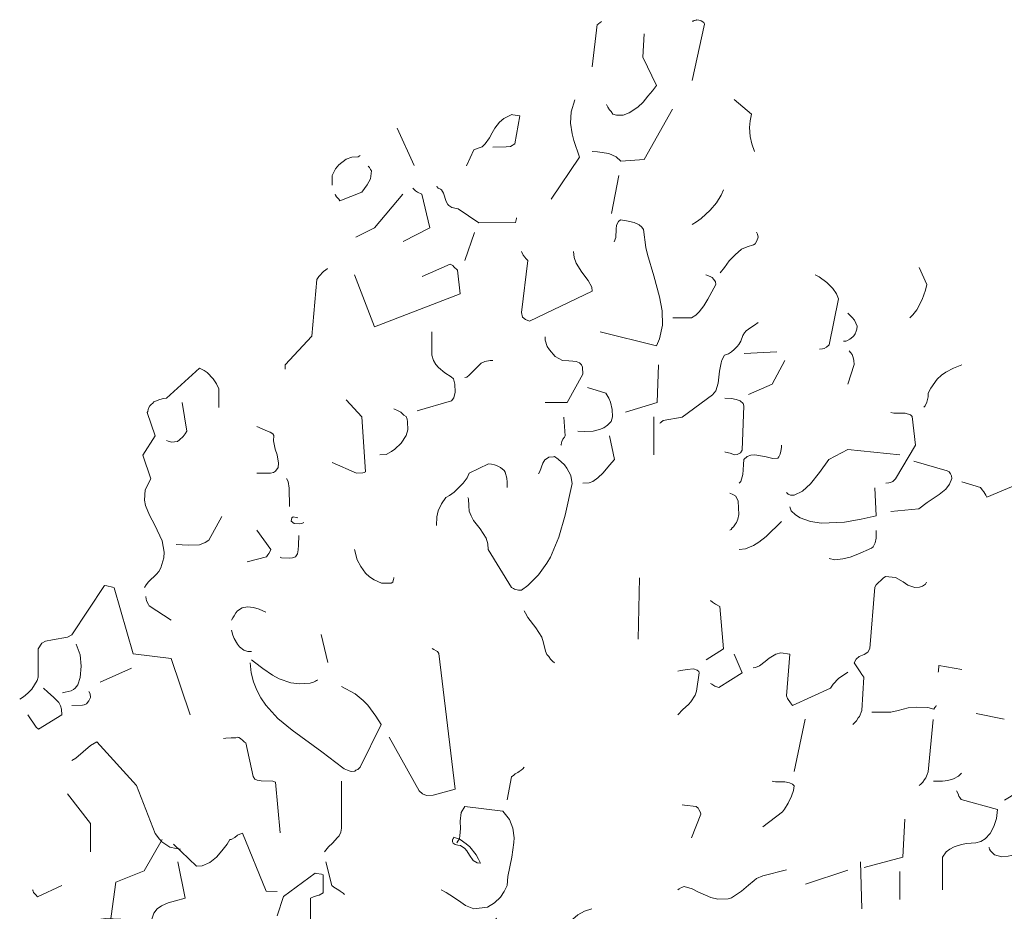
# Model space of a CAD drawing. Header units: metres. Extents: x 180716 to 180809, y 418548 to 418668.
# Tile 57 of 148: x 180796.139 to 180796.89, y 418577.343 to 418578.023. Entities that reach past the tile are written whole.
import ezdxf

# ---------------------------------------------------------------- set-up
doc = ezdxf.new("R2010")
doc.units = ezdxf.units.M
doc.layers.get('0').update_dxf_attribs({"color": 30, "lineweight": 0})
doc.layers.add('B-WE-GR-BOOM-SD', color=253, linetype='Continuous', lineweight=0)

# ---------------------------------------------------------------- blocks, each defined once
blk = doc.blocks.new('SGR-BOOM_S02_G_ZIJ-D')
at = {"flags": 128}
for points in [[(0.0455, 10.3933), (0.0611, 10.5223), (0.0644, 10.5234), (0.0711, 10.5289), (0.0744, 10.5301), (0.0744, 10.5312)], [(0.3502, 10.5323), (0.3536, 10.5323), (0.3569, 10.5345), (0.3625, 10.5356), (0.3636, 10.5367), (0.3714, 10.5356), (0.3747, 10.5345), (0.378, 10.5334), (0.3858, 10.5278), (0.3881, 10.5234), (0.3502, 10.351)], [(0.0889, 10.2776), (0.0933, 10.2698), (0.0989, 10.262), (0.1034, 10.2565), (0.1089, 10.2487), (0.12, 10.2454), (0.1401, 10.2454), (0.159, 10.252), (0.1845, 10.2698), (0.2012, 10.2854), (0.2157, 10.3032), (0.2301, 10.3199), (0.2424, 10.3354), (0.2001, 10.4222), (0.2046, 10.4934)], [(-0.079, 9.9885), (0.0066, 10.1175), (-0.0101, 10.1675), (-0.0156, 10.1886), (-0.0201, 10.2209), (-0.0179, 10.2554), (-0.0067, 10.2921)], [(0.4792, 10.2932), (0.5315, 10.2487), (0.5271, 10.2276), (0.526, 10.2075), (0.5271, 10.1797), (0.5326, 10.1575), (0.5404, 10.1341)], [(-0.3381, 10.0908), (-0.3148, 10.1397), (-0.2992, 10.1453), (-0.2903, 10.1486), (-0.2803, 10.1575), (-0.267, 10.1764), (-0.2592, 10.1909), (-0.2514, 10.2053), (-0.2369, 10.2242), (-0.2236, 10.2353), (-0.1991, 10.2476), (-0.1958, 10.2465), (-0.1747, 10.2431), (-0.1902, 10.1575), (-0.2036, 10.1497), (-0.2169, 10.1486), (-0.257, 10.1475)], [(0.0455, 10.1341), (0.0622, 10.133), (0.0967, 10.1286), (0.1189, 10.1186), (0.1334, 10.1052), (0.2046, 10.1097), (0.2902, 10.2632)], [(-0.5494, 10.2053), (-0.4972, 10.0919)], [(-0.7474, 10.0318), (-0.7474, 10.0607), (-0.7374, 10.0819), (-0.7274, 10.0941), (-0.7051, 10.1108), (-0.6873, 10.1175), (-0.6684, 10.1186), (-0.6618, 10.1219)], [(-0.7385, 10.004), (-0.7374, 10.0007), (-0.7341, 9.9962), (-0.7274, 9.9885), (-0.724, 9.984), (-0.6573, 10.0107), (-0.6406, 10.0329), (-0.6306, 10.0507), (-0.6273, 10.0752), (-0.6306, 10.0797), (-0.634, 10.0852), (-0.6373, 10.0897)], [(0.1045, 9.9451), (0.1267, 10.0607)], [(-0.6751, 9.8728), (-0.6184, 9.9017), (-0.5316, 10.004)], [(-0.5305, 9.8595), (-0.4494, 9.9017), (-0.4738, 10.004), (-0.4872, 10.0107), (-0.4927, 10.014), (-0.5016, 10.0229)], [(-0.4293, 10.0274), (-0.4271, 10.0263), (-0.4238, 10.0229), (-0.4171, 10.0196), (-0.4138, 10.0174), (-0.4082, 10.0074), (-0.3993, 9.9818), (-0.3949, 9.9729), (-0.3915, 9.9696), (-0.3826, 9.964), (-0.3682, 9.9607), (-0.3626, 9.9595), (-0.3003, 9.9162), (-0.188, 9.9173), (-0.1869, 9.9217), (-0.1858, 9.9262), (-0.1847, 9.9295), (-0.1847, 9.9317)], [(0.3502, 9.9117), (0.3636, 9.9195), (0.378, 9.9295), (0.4058, 9.9551), (0.4248, 9.9773), (0.4392, 10.0007), (0.4459, 10.0174)], [(0.07, 9.5837), (0.2424, 9.5414), (0.2513, 9.5625), (0.2602, 9.6048), (0.2591, 9.6482), (0.2513, 9.6904), (0.2335, 9.7549), (0.2146, 9.8205), (0.209, 9.8417), (0.2023, 9.8962), (0.1968, 9.9039), (0.189, 9.9106), (0.1734, 9.9173), (0.1501, 9.9228), (0.1323, 9.9262), (0.1256, 9.9206), (0.12, 9.9095), (0.1189, 9.8973), (0.1178, 9.8717), (0.1123, 9.8583)], [(-0.3426, 9.8016), (-0.3137, 9.8873)], [(0.4359, 9.7638), (0.4492, 9.7805), (0.4637, 9.8005), (0.4815, 9.8194), (0.5015, 9.8361), (0.5182, 9.8439), (0.5382, 9.8495), (0.5426, 9.8528), (0.5482, 9.8617), (0.5515, 9.8728), (0.5504, 9.8817), (0.5471, 9.8884)], [(-0.1702, 9.8294), (-0.1647, 9.8183), (-0.1602, 9.8116), (-0.1569, 9.8083), (-0.1502, 9.8016), (-0.1702, 9.6426), (-0.1669, 9.6293), (-0.158, 9.6215), (-0.1458, 9.617), (0.0455, 9.7082), (0.0444, 9.7204), (0.0333, 9.7405), (0.0144, 9.766), (-0.0034, 9.7938), (-0.009, 9.8105), (-0.0112, 9.8294)], [(-0.6796, 9.7583), (-0.6184, 9.5992), (-0.3571, 9.7004), (-0.3648, 9.7727), (-0.376, 9.7827), (-0.3793, 9.7861), (-0.3871, 9.7905), (-0.4727, 9.7527)], [(-0.8909, 9.4702), (-0.8909, 9.4836), (-0.8097, 9.5703), (-0.7941, 9.7438), (-0.7885, 9.7527), (-0.773, 9.7694), (-0.7674, 9.7727), (-0.7619, 9.7772)], [(1.0142, 9.627), (1.0242, 9.6359), (1.0364, 9.6515), (1.052, 9.6826), (1.062, 9.7116), (1.0664, 9.7282), (1.0431, 9.7805)], [(0.2913, 9.627), (0.3491, 9.627), (0.3614, 9.6348), (0.3725, 9.6448), (0.3858, 9.6637), (0.3981, 9.6837), (0.4103, 9.706), (0.4225, 9.7282), (0.4214, 9.7371), (0.417, 9.7438), (0.4114, 9.7494), (0.4058, 9.7527), (0.3925, 9.7583)], [(0.7395, 9.5314), (0.7484, 9.5325), (0.7528, 9.5336), (0.7606, 9.537), (0.7684, 9.5447), (0.7973, 9.6849), (0.7906, 9.7004), (0.7795, 9.716), (0.7617, 9.7349), (0.7384, 9.7516), (0.7261, 9.7583)], [(0.8118, 9.5559), (0.8195, 9.5559), (0.8229, 9.557), (0.8318, 9.5614), (0.8407, 9.5692), (0.844, 9.5714), (0.8474, 9.5781), (0.8507, 9.5859), (0.8529, 9.5926), (0.854, 9.6015), (0.8462, 9.6192), (0.8385, 9.6281), (0.8251, 9.6415)], [(0.2524, 9.3056), (0.2546, 9.3067), (0.2579, 9.3101), (0.2602, 9.3112), (0.2624, 9.3134), (0.3202, 9.3234), (0.4125, 9.3913), (0.4225, 9.4035), (0.4303, 9.4269), (0.4337, 9.4636), (0.4392, 9.4891), (0.4414, 9.498), (0.4492, 9.5125), (0.4559, 9.5147), (0.4615, 9.5169), (0.4703, 9.5225), (0.4792, 9.5303), (0.4881, 9.5392), (0.4926, 9.5458), (0.4959, 9.5503), (0.4993, 9.5559), (0.5048, 9.5725), (0.5104, 9.5814), (0.5159, 9.587), (0.5293, 9.597), (0.5404, 9.6048), (0.5515, 9.6126)], [(-0.4883, 9.3434), (-0.3837, 9.3735), (-0.376, 9.3824), (-0.3726, 9.4002), (-0.3737, 9.4246), (-0.3771, 9.4402), (-0.3849, 9.4469), (-0.4038, 9.4591), (-0.4227, 9.4747), (-0.4316, 9.4847), (-0.4382, 9.4969), (-0.4438, 9.5125), (-0.4438, 9.5837)], [(-0.0979, 9.3679), (-0.0301, 9.3679), (0.0177, 9.4547), (0.0166, 9.4758), (0.0133, 9.4836), (0.0066, 9.4891), (-0.0034, 9.4936), (-0.0134, 9.4947), (-0.0256, 9.4958), (-0.0446, 9.4969), (-0.0668, 9.5091), (-0.0846, 9.5292), (-0.0913, 9.5392), (-0.0979, 9.5581), (-0.0979, 9.5692)], [(0.5093, 9.518), (0.6094, 9.5225)], [(0.8251, 9.4246), (0.8451, 9.4847), (0.844, 9.4969), (0.8418, 9.5058), (0.8385, 9.5147), (0.834, 9.5214), (0.8296, 9.5258)], [(-0.3426, 9.4446), (-0.337, 9.4458), (-0.3292, 9.4513), (-0.3014, 9.4802), (-0.2925, 9.488), (-0.2814, 9.4936), (-0.2659, 9.4969), (-0.257, 9.4969)], [(0.5226, 9.3924), (0.5949, 9.4246), (0.6338, 9.4969)], [(-1.3201, 8.8041), (-1.3146, 8.8119), (-1.3079, 8.8208), (-1.2834, 8.8441), (-1.2756, 8.853), (-1.2701, 8.8641), (-1.2612, 8.8942), (-1.2601, 8.912), (-1.2656, 8.9464), (-1.2879, 8.9942), (-1.3046, 9.0243), (-1.3168, 9.0543), (-1.3201, 9.0699), (-1.3179, 9.1021), (-1.3001, 9.1355), (-1.3246, 9.2078), (-1.2868, 9.2667), (-1.3112, 9.3379), (-1.3101, 9.3412), (-1.309, 9.3468), (-1.3079, 9.3512), (-1.3034, 9.3579), (-1.299, 9.3624), (-1.2945, 9.3668), (-1.2912, 9.3701), (-1.2734, 9.3779), (-1.2623, 9.3801), (-1.2523, 9.3813), (-1.1522, 9.4736), (-1.1377, 9.4658), (-1.1288, 9.4602), (-1.1099, 9.4402), (-1.0999, 9.4257), (-1.0933, 9.4102), (-1.0933, 9.3535)], [(0.1478, 9.339), (0.2435, 9.3679), (0.2479, 9.4836)], [(1.0575, 9.3546), (1.0609, 9.3579), (1.0664, 9.369), (1.0709, 9.3857), (1.0709, 9.3968), (1.0787, 9.4124), (1.0976, 9.4391), (1.1109, 9.4513), (1.1243, 9.4613), (1.1476, 9.4736), (1.1732, 9.4836)], [(0.0022, 9.2812), (0.0222, 9.2801), (0.0489, 9.2812), (0.0678, 9.2856), (0.0811, 9.2912), (0.0922, 9.299), (0.1034, 9.3101), (0.1078, 9.3245), (0.1067, 9.3468), (0.1011, 9.369), (0.0967, 9.3813), (0.0878, 9.3968), (0.0311, 9.4146)], [(-0.7474, 9.1855), (-0.6729, 9.1522), (-0.654, 9.1533), (-0.6495, 9.1544), (-0.6462, 9.1566), (-0.6573, 9.3245), (-0.7051, 9.3768)], [(0.4503, 9.2178), (0.4526, 9.2167), (0.467, 9.2133), (0.4748, 9.2111), (0.4792, 9.2089), (0.4881, 9.21), (0.4937, 9.2122), (0.4982, 9.2144), (0.5037, 9.2233), (0.5082, 9.3579), (0.5059, 9.3657), (0.497, 9.3735), (0.4848, 9.3779), (0.4703, 9.3801), (0.4503, 9.3813)], [(-1.2523, 9.2523), (-1.2478, 9.25), (-1.2378, 9.2478), (-1.2189, 9.2489), (-1.2134, 9.2545), (-1.2022, 9.2645), (-1.1956, 9.2723), (-1.1911, 9.2812), (-1.2045, 9.3679)], [(-0.6017, 9.2089), (-0.5828, 9.21), (-0.5661, 9.2189), (-0.5561, 9.2256), (-0.5372, 9.2445), (-0.5216, 9.2678), (-0.5161, 9.2845), (-0.5172, 9.309), (-0.5183, 9.3179), (-0.5216, 9.3257), (-0.5283, 9.3301), (-0.5383, 9.339), (-0.5461, 9.3434), (-0.5595, 9.349)], [(-0.0501, 9.2378), (-0.049, 9.2389), (-0.0479, 9.2456), (-0.0468, 9.2489), (-0.0434, 9.2567), (-0.039, 9.2623), (-0.0368, 9.2667), (-0.0412, 9.3234)], [(0.2335, 9.2089), (0.2335, 9.3245)], [(0.9419, 9.1221), (0.9508, 9.1233), (0.9552, 9.1244), (0.963, 9.1277), (0.9708, 9.1355), (1.032, 9.2378), (1.0219, 9.3257), (1.0164, 9.3312), (1.0008, 9.3357), (0.9663, 9.3357), (0.9563, 9.3379)], [(-0.9776, 9.1522), (-0.9353, 9.1522), (-0.9264, 9.1544), (-0.9198, 9.1588), (-0.912, 9.17), (-0.9109, 9.1833), (-0.9153, 9.2089), (-0.9209, 9.2256), (-0.9264, 9.2511), (-0.9253, 9.2678), (-0.9287, 9.2723), (-0.9365, 9.2778), (-0.9498, 9.2834), (-0.9609, 9.2878), (-0.9776, 9.2956)], [(0.0177, 9.1221), (0.0366, 9.1233), (0.0478, 9.1277), (0.0633, 9.1388), (0.0789, 9.1533), (0.0989, 9.1766), (0.1134, 9.1944), (0.0989, 9.2667)], [(0.4937, 9.1221), (0.4993, 9.1277), (0.5048, 9.1488), (0.5059, 9.1633), (0.507, 9.1789), (0.5082, 9.1944), (0.5182, 9.2033), (0.5293, 9.2078), (0.5415, 9.2089), (0.576, 9.2022), (0.5971, 9.1978), (0.6116, 9.1989), (0.6149, 9.2022), (0.6194, 9.2111), (0.6216, 9.22), (0.6227, 9.2311), (0.6227, 9.2378)], [(0.6383, 9.0932), (0.6405, 9.0921), (0.6438, 9.0888), (0.6505, 9.0854), (0.6616, 9.0854), (0.6872, 9.0977), (0.7117, 9.1199), (0.7395, 9.1544), (0.7673, 9.1944), (0.8251, 9.2245), (0.9841, 9.2089)], [(-0.3337, 9.0788), (-0.3315, 9.0743), (-0.3304, 9.0532), (-0.3292, 9.0365), (-0.3237, 9.022), (-0.3159, 9.0087), (-0.2959, 8.9831), (-0.2781, 8.9542), (-0.2725, 8.9375), (-0.2714, 8.9197), (-0.2002, 8.8041), (-0.1947, 8.8007), (-0.1913, 8.7985), (-0.1791, 8.7952), (-0.1702, 8.7952), (-0.1502, 8.8096), (-0.1179, 8.8419), (-0.0924, 8.8775), (-0.0813, 8.8964), (-0.0557, 8.9575), (-0.0368, 9.0243), (-0.0156, 9.121), (-0.0179, 9.1388), (-0.019, 9.1455), (-0.0312, 9.1677), (-0.039, 9.1777), (-0.0579, 9.1955), (-0.069, 9.2033), (-0.0724, 9.2022), (-0.0868, 9.2011), (-0.0935, 9.1966), (-0.099, 9.1933), (-0.1046, 9.1833), (-0.1135, 9.1577), (-0.1179, 9.1511)], [(-0.4293, 8.9931), (-0.4282, 9.0198), (-0.4238, 9.0376), (-0.4138, 9.0587), (-0.4004, 9.0788), (-0.3893, 9.0843), (-0.3748, 9.0943), (-0.3482, 9.1221), (-0.3359, 9.1388), (-0.3292, 9.1522), (-0.2703, 9.1811), (-0.2614, 9.18), (-0.2525, 9.1777), (-0.2436, 9.1755), (-0.2336, 9.17), (-0.2225, 9.1611), (-0.2192, 9.1555), (-0.2147, 9.1377), (-0.2136, 9.1255), (-0.2136, 9.1088)], [(0.9563, 9.0354), (1.042, 9.0443), (1.0675, 9.0632), (1.1042, 9.0877), (1.1243, 9.1043), (1.1354, 9.1188), (1.1432, 9.1366), (1.1421, 9.1444), (1.1387, 9.1511), (1.1343, 9.1566), (1.1287, 9.16), (1.0264, 9.1889)], [(1.1732, 9.1266), (1.2299, 9.1088), (1.2355, 9.1021), (1.2399, 9.0954), (1.2466, 9.0854), (1.2499, 9.0799), (1.489, 9.18)], [(-0.8864, 9.1366), (-0.882, 9.1277), (-0.8786, 9.1066), (-0.8775, 9.051)], [(0.6483, 9.0499), (0.6494, 9.0465), (0.6516, 9.041), (0.6527, 9.0376), (0.6661, 9.0254), (0.6805, 9.0165), (0.7117, 9.0054), (0.745, 8.9998), (0.8151, 9.0031), (0.8663, 9.012), (0.9119, 9.022), (0.9074, 9.1077)], [(0.4659, 8.9787), (0.4692, 8.9809), (0.4726, 8.9854), (0.477, 8.9887), (0.4826, 8.9976), (0.4859, 9.002), (0.4904, 9.012), (0.4926, 9.0265), (0.4915, 9.0676), (0.4837, 9.0821), (0.4748, 9.0877), (0.4659, 9.0921)], [(-1.2234, 8.9353), (-1.2045, 8.9342), (-1.1845, 8.9331), (-1.1522, 8.9342), (-1.1344, 8.9409), (-1.1233, 8.9487), (-1.0844, 9.0209)], [(-0.8341, 9.002), (-0.8397, 8.9987), (-0.8475, 8.9976), (-0.8631, 8.9987), (-0.872, 9.0065), (-0.8708, 9.0165), (-0.8664, 9.0198), (-0.8575, 9.0176), (-0.8519, 9.0165)], [(0.4937, 8.9197), (0.5137, 8.922), (0.5382, 8.932), (0.5538, 8.942), (0.576, 8.9598), (0.6227, 9.0054)], [(-1.0065, 8.8819), (-0.9476, 8.8975), (-0.9431, 8.9031), (-0.9409, 8.9075), (-0.9365, 8.9142), (-0.9342, 8.9197), (-0.9776, 8.9787)], [(-0.9064, 8.8964), (-0.902, 8.8942), (-0.8775, 8.893), (-0.8686, 8.8942), (-0.8597, 8.8975), (-0.853, 8.9064), (-0.8508, 8.9186), (-0.8497, 8.9331), (-0.8486, 8.962)], [(0.7684, 8.8919), (0.7862, 8.8886), (0.8107, 8.8908), (0.8329, 8.8964), (0.8562, 8.9053), (0.8974, 8.9242), (0.903, 8.9275), (0.9085, 8.9398), (0.9119, 8.9542), (0.9119, 8.9776)], [(-0.6796, 8.9197), (-0.6707, 8.8886), (-0.6595, 8.8675), (-0.6462, 8.8475), (-0.634, 8.8363), (-0.6195, 8.8274), (-0.5973, 8.8174), (-0.5672, 8.8174), (-0.5628, 8.8196), (-0.5617, 8.8252), (-0.5606, 8.8285), (-0.5595, 8.8319), (-0.5595, 8.8341)], [(0.1857, 8.6462), (0.1901, 8.833)], [(0.8407, 8.3859), (0.8462, 8.3904), (0.8518, 8.3971), (0.8574, 8.4059), (0.8607, 8.4104), (0.8685, 8.4282), (0.874, 8.5305), (0.8685, 8.5383), (0.8629, 8.5461), (0.8529, 8.5616), (0.8451, 8.5739), (0.8507, 8.585), (0.8596, 8.5928), (0.8752, 8.5995), (0.8863, 8.6061), (0.8929, 8.6172), (0.9074, 8.8052), (0.9119, 8.8119), (0.933, 8.8319), (0.9408, 8.8374), (0.9708, 8.8341), (0.9941, 8.8208), (1.0086, 8.8108), (1.0297, 8.8041), (1.0442, 8.8052), (1.0531, 8.8074), (1.062, 8.8141), (1.0653, 8.8196)], [(-1.7005, 8.4627), (-1.6893, 8.4704), (-1.676, 8.4816), (-1.6638, 8.4938), (-1.6471, 8.5194), (-1.6437, 8.5305), (-1.6437, 8.6161), (-1.6326, 8.6339), (-1.6215, 8.6395), (-1.6004, 8.6439), (-1.5548, 8.6517), (-1.5414, 8.6595), (-1.4413, 8.8096), (-1.4347, 8.8085), (-1.4169, 8.8052), (-1.4124, 8.803), (-1.3546, 8.6017), (-1.2389, 8.5872), (-1.18, 8.4148)], [(-1.3157, 8.7763), (-1.3146, 8.7685), (-1.3135, 8.764), (-1.3112, 8.7585), (-1.3079, 8.7518), (-1.3057, 8.7474), (-1.2389, 8.704)], [(-1.0543, 8.704), (-1.0499, 8.7107), (-1.0466, 8.7173), (-1.041, 8.7262), (-1.0365, 8.7329), (-1.0221, 8.7418), (-1.0054, 8.7451), (-0.9876, 8.7429), (-0.9698, 8.7374), (-0.9498, 8.7285)], [(0.3936, 8.5828), (0.4459, 8.6161), (0.4348, 8.7462), (0.4214, 8.7529), (0.4125, 8.7585), (0.407, 8.764)], [(-0.1613, 8.7329), (-0.158, 8.7251), (-0.1502, 8.7118), (-0.1257, 8.6806), (-0.1079, 8.6517), (-0.1024, 8.635), (-0.0968, 8.6095), (-0.0924, 8.5995), (-0.0868, 8.5928), (-0.0813, 8.585), (-0.0757, 8.5794), (-0.069, 8.5739)], [(-1.0543, 8.674), (-1.0499, 8.6584), (-1.0466, 8.6484), (-1.0365, 8.6306), (-1.0299, 8.6228), (-1.0165, 8.6128), (-1.0043, 8.6083), (-0.9932, 8.6083)], [(-0.7808, 8.6606), (-0.7607, 8.575)], [(-1.5703, 8.4827), (-1.5615, 8.4838), (-1.5526, 8.486), (-1.5437, 8.4882), (-1.5359, 8.4927), (-1.5314, 8.496), (-1.5236, 8.5071), (-1.5159, 8.5294), (-1.5125, 8.5639), (-1.5159, 8.5983), (-1.5281, 8.6306)], [(-0.5739, 8.347), (-0.4816, 8.1835), (-0.4716, 8.1735), (-0.4594, 8.1691), (-0.4393, 8.1702), (-0.4171, 8.1757), (-0.3726, 8.188), (-0.4216, 8.6028), (-0.426, 8.6083), (-0.4304, 8.6106), (-0.4371, 8.615), (-0.4427, 8.6172)], [(0.407, 8.5105), (0.4103, 8.5083), (0.4203, 8.5027), (0.4325, 8.4983), (0.5037, 8.5438), (0.4792, 8.6006)], [(0.5371, 8.5583), (0.5437, 8.5594), (0.556, 8.565), (0.5738, 8.5783), (0.586, 8.5883), (0.606, 8.6006), (0.6216, 8.6039), (0.6483, 8.6006), (0.6383, 8.4727), (0.6416, 8.4649), (0.6505, 8.4515), (0.6572, 8.4438), (0.7728, 8.496), (0.7806, 8.5083), (0.7973, 8.5261), (0.8251, 8.545)], [(-0.9976, 8.5739), (-0.9943, 8.5438), (-0.9876, 8.516), (-0.9776, 8.4905), (-0.9654, 8.4671), (-0.9498, 8.4449), (-0.9131, 8.4037), (-0.8697, 8.3681), (-0.7785, 8.3025), (-0.7151, 8.2536), (-0.7107, 8.2503), (-0.7007, 8.2458), (-0.6929, 8.2436), (-0.6896, 8.2425), (-0.6784, 8.2436), (-0.6751, 8.2458), (-0.6695, 8.248), (-0.6618, 8.2558), (-0.5984, 8.3859), (-0.6139, 8.4115), (-0.6384, 8.4449), (-0.6529, 8.4593), (-0.6773, 8.4793), (-0.7185, 8.5016)], [(-0.9932, 8.5828), (-0.9843, 8.5761), (-0.9587, 8.5561), (-0.9298, 8.5361), (-0.9087, 8.5249), (-0.8731, 8.5127), (-0.8475, 8.5094), (-0.8141, 8.5116), (-0.8041, 8.5149), (-0.7986, 8.5183), (-0.7952, 8.5194), (-0.7919, 8.5205), (-0.7919, 8.5216)], [(1.1009, 8.545), (1.102, 8.5483), (1.1031, 8.5661), (1.1732, 8.5539)], [(-1.4547, 8.5149), (-1.3591, 8.5572)], [(0.3069, 8.4148), (0.3224, 8.4315), (0.3391, 8.4471), (0.3469, 8.4549), (0.3603, 8.4749), (0.3636, 8.4871), (0.3725, 8.5438), (0.3714, 8.5472), (0.3658, 8.5516), (0.3547, 8.555), (0.3358, 8.5539), (0.3158, 8.5505), (0.3069, 8.5483)], [(-1.676, 8.4148), (-1.6504, 8.377), (-1.6426, 8.3715), (-1.5715, 8.4148), (-1.5726, 8.4326), (-1.5759, 8.4426), (-1.5815, 8.4527), (-1.597, 8.4693), (-1.6148, 8.4838), (-1.6282, 8.496)], [(-1.5414, 8.4438), (-1.5092, 8.4449), (-1.5036, 8.446), (-1.497, 8.4482), (-1.4892, 8.4582), (-1.4847, 8.4682), (-1.4858, 8.4793), (-1.4892, 8.486)], [(0.8985, 8.4237), (0.9563, 8.4237), (0.9786, 8.4282), (1.0097, 8.436), (1.0353, 8.4382), (1.0698, 8.4371), (1.0876, 8.4326), (1.0909, 8.4371), (1.0942, 8.4404), (1.0953, 8.4438)], [(1.2166, 8.4193), (1.3022, 8.4015)], [(0.6616, 8.2425), (0.695, 8.4015)], [(1.0431, 8.1991), (1.0486, 8.2035), (1.0542, 8.2091), (1.0598, 8.218), (1.0631, 8.2225), (1.0675, 8.2325), (1.0709, 8.2414), (1.0853, 8.4004)], [(-1.5414, 8.2758), (-1.5292, 8.2825), (-1.507, 8.3025), (-1.4847, 8.3214), (-1.4647, 8.3325), (-1.3446, 8.1991), (-1.2868, 8.0534), (-1.2745, 8.0356), (-1.2667, 8.0278), (-1.2423, 8.0112), (-1.2234, 8.0067), (-1.21, 8.0056)], [(-1.0788, 8.3426), (-1.0721, 8.3437), (-1.0554, 8.3448), (-1.041, 8.3448), (-1.0365, 8.347), (-1.0321, 8.3459), (-1.0265, 8.3426), (-1.0199, 8.337), (-1.0143, 8.3314), (-1.011, 8.3292), (-0.9887, 8.2269), (-0.9832, 8.2191), (-0.9765, 8.2158), (-0.9643, 8.2136), (-0.9287, 8.2124), (-0.9198, 8.2091), (-0.9064, 8.0545)], [(-0.2136, 8.1557), (-0.2002, 8.2258), (-0.1936, 8.2313), (-0.1891, 8.2347), (-0.1813, 8.2391), (-0.1769, 8.2425), (-0.1713, 8.2458), (-0.1658, 8.2503), (-0.1613, 8.2558)], [(1.0865, 8.2124), (1.1143, 8.2124), (1.1309, 8.2147), (1.1476, 8.2202), (1.1632, 8.228), (1.1721, 8.2369)], [(-0.7708, 7.9967), (-0.7585, 8.0123), (-0.7463, 8.0234), (-0.7307, 8.0412), (-0.7263, 8.0456), (-0.7207, 8.0567), (-0.7185, 8.069), (-0.7185, 8.2124)], [(0.566, 8.0734), (0.626, 8.119), (0.6327, 8.1268), (0.6438, 8.1457), (0.6538, 8.1668), (0.6594, 8.1846), (0.6616, 8.198), (0.6572, 8.2035), (0.6472, 8.208), (0.6338, 8.2102), (0.6049, 8.2102), (0.5949, 8.2124)], [(-1.5548, 8.1735), (-1.4847, 8.0834), (-1.4847, 7.9967)], [(1.1143, 7.881), (1.1143, 7.9811), (1.1254, 7.9967), (1.1365, 8.0056), (1.1498, 8.0123), (1.1721, 8.0189), (1.1877, 8.0223), (1.2155, 8.0245), (1.231, 8.0289), (1.2444, 8.0367), (1.2599, 8.0534), (1.2711, 8.0745), (1.2788, 8.099), (1.2822, 8.1257), (1.171, 8.1568), (1.1676, 8.1624), (1.1643, 8.1668), (1.1621, 8.1735), (1.1565, 8.1835)], [(1.2555, 8.01), (1.2566, 8.0089), (1.2577, 8.0056), (1.2611, 8), (1.2733, 7.9878), (1.2955, 7.9822), (1.3144, 7.9834), (1.3333, 7.9878), (1.3589, 8.0011), (1.3834, 8.0178), (1.4145, 8.039), (1.4145, 8.1713), (1.4045, 8.1824), (1.4001, 8.1858), (1.3878, 8.1913), (1.3756, 8.198), (1.3033, 8.1546)], [(0.3202, 8.1402), (0.3269, 8.139), (0.3625, 8.1357), (0.3691, 8.1301), (0.3714, 8.1257), (0.3758, 8.1168), (0.3769, 8.1124), (0.3491, 8.0401)], [(-0.4149, 7.881), (-0.3993, 7.8733), (-0.3771, 7.8588), (-0.3548, 7.8432), (-0.3404, 7.8332), (-0.3148, 7.8232), (-0.2736, 7.8277), (-0.2525, 7.841), (-0.2336, 7.8588), (-0.2225, 7.8755), (-0.2136, 7.8944), (-0.2114, 7.9222), (-0.1991, 7.9811), (-0.1936, 8.0256), (-0.1925, 8.0401), (-0.1958, 8.069), (-0.2069, 8.0957), (-0.2269, 8.1213), (-0.3426, 8.1357), (-0.3537, 8.1168), (-0.3571, 8.0901), (-0.3559, 8.0679), (-0.3582, 8.0456), (-0.3593, 8.0378), (-0.3671, 8.0245)], [(0.8752, 7.9489), (0.993, 7.9811), (0.9997, 8.0968)], [(-1.2315, 8.0208), (-1.1614, 7.953), (-1.1436, 7.9541), (-1.1203, 7.9641), (-1.1002, 7.9808), (-1.0836, 7.9997), (-1.068, 8.0208), (-1.0591, 8.0342), (-1.0558, 8.0342), (-1.0446, 8.0408), (-1.0357, 8.0475), (-1.0291, 8.0509), (-1.0213, 8.0542), (-0.949, 7.8774), (-0.9156, 7.8763)], [(-1.4494, 7.6005), (-1.4072, 7.9041), (-1.3204, 7.9385), (-1.2659, 8.0342)], [(-0.3807, 8.0342), (-0.3796, 8.0342), (-0.3785, 8.0375), (-0.3774, 8.0386), (-0.3763, 8.042), (-0.3574, 8.0342), (-0.3385, 8.0219), (-0.3273, 8.0119), (-0.3084, 7.9875), (-0.3006, 7.9741), (-0.2951, 7.9619), (-0.3051, 7.963), (-0.3173, 7.9708), (-0.3284, 7.9864), (-0.3362, 7.9997), (-0.3429, 8.0075), (-0.3562, 8.0164), (-0.364, 8.0175), (-0.3718, 8.0197), (-0.3785, 8.0231), (-0.3807, 8.0275), (-0.3807, 8.0342), (-0.3807, 8.0342)], [(-1.468, 7.7898), (-1.438, 7.7932), (-1.3924, 7.791), (-1.3657, 7.7832), (-1.3401, 7.7721), (-1.3246, 7.7609), (-1.3146, 7.762), (-1.3079, 7.7676), (-1.3023, 7.7787), (-1.2968, 7.7943), (-1.2912, 7.8099), (-1.2812, 7.8232), (-1.2679, 7.8321), (-1.2478, 7.841), (-1.2256, 7.8477), (-1.1956, 7.8555), (-1.2178, 7.9667)], [(-0.7663, 7.9667), (-0.7485, 7.8944), (-0.7418, 7.8888), (-0.7274, 7.8799), (-0.7229, 7.8766), (-0.714, 7.871), (-0.7096, 7.8666)], [(0.8685, 7.8232), (0.864, 7.9667)], [(-0.9156, 7.8017), (-0.8956, 7.8607), (-0.7989, 7.9319), (-0.7955, 7.9308), (-0.78, 7.9285), (-0.7744, 7.9263), (-0.7744, 7.8718), (-0.7866, 7.8651), (-0.7955, 7.8629), (-0.8044, 7.8596), (-0.8133, 7.8551), (-0.8133, 7.7873)], [(0.3069, 7.881), (0.3113, 7.8844), (0.318, 7.8877), (0.3258, 7.891), (0.3502, 7.8844), (0.368, 7.8744), (0.4081, 7.8577), (0.4292, 7.8521), (0.4603, 7.8532), (0.4703, 7.8566), (0.5015, 7.8766), (0.5226, 7.8955), (0.5393, 7.91), (0.5471, 7.9155), (0.566, 7.9233), (0.6383, 7.9422)], [(0.6961, 7.8988), (0.8251, 7.9411)], [(0.9841, 7.851), (0.9841, 7.9366)], [(-1.6615, 7.881), (-1.6604, 7.8799), (-1.6593, 7.8766), (-1.6582, 7.8733), (-1.6515, 7.8655), (-1.646, 7.8599), (-1.5715, 7.8944)], [(-0.2481, 7.7943), (-0.2381, 7.7809), (-0.2169, 7.7398), (-0.2025, 7.7131), (-0.1902, 7.6987), (-0.1836, 7.692), (-0.1747, 7.6864), (-0.0646, 7.7164), (-0.0457, 7.7509), (-0.0345, 7.7676), (-0.0134, 7.791), (0.0022, 7.8043), (0.0222, 7.8154), (0.0444, 7.8232)]]:
    blk.add_lwpolyline(points, dxfattribs=at)

msp = doc.modelspace()

# ---------------------------------------------------------------- block references
at = {"layer": 'B-WE-GR-BOOM-SD', "xscale": 0.25, "yscale": 0.25, "zscale": 0.25}
msp.add_blockref('SGR-BOOM_S02_G_ZIJ-D', (180796.56447, 418575.38878), dxfattribs=at)

doc.saveas('drawing.dxf')
